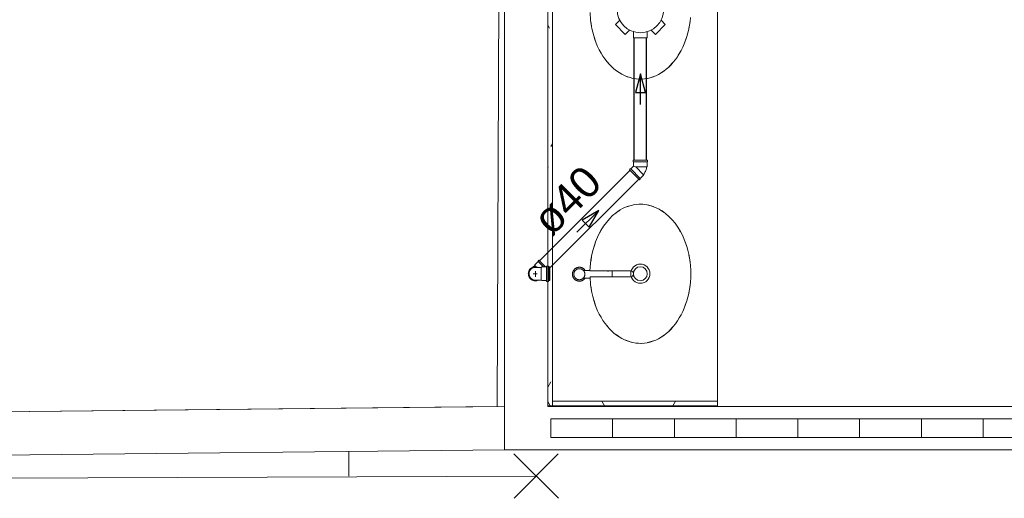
# Model space of a CAD drawing. Header units: millimetres. Extents: x 567 to 934, y -1 to 364.
# Tile 256 of 256: x 621.6 to 627.98, y 225.52 to 228.62. Entities that reach past the tile are written whole.
import ezdxf

# ---------------------------------------------------------------- set-up
doc = ezdxf.new("R2010")
doc.units = ezdxf.units.MM
doc.header["$MEASUREMENT"] = 0
doc.linetypes.add('NULL', pattern=[0])
doc.layers.add('ARQ FINA', color=8, linetype='Continuous')
for name, color, linetype, lineweight in [('Simbolos', 14, 'Continuous', 20), ('Simbolos_int', 14, 'Continuous', 15), ('TQ-Condutos', 14, 'Continuous', 25), ('TQ-Sentido conduto', 14, 'Continuous', 30), ('TQ-Textos conduto', 7, 'Continuous', 9)]:
    doc.layers.add(name, color=color, linetype=linetype, lineweight=lineweight)
doc.styles.add('Arial', font='arial.ttf')

msp = doc.modelspace()

# ---------------------------------------------------------------- linework, layer by layer
at = {"layer": 'ARQ FINA', "lineweight": 5}
for p, q in [((624.7401, 236.885), (624.6914, 226.1103)), ((624.7394, 225.8308), (624.7394, 236.885)), ((625.0194, 226.1108), (625.0194, 231.2548)), ((625.0494, 226.1153), (625.0494, 231.2548)), ((626.1194, 231.2548), (626.1194, 226.1453)), ((625.2936, 226.993), (625.2472, 226.993)), ((625.2932, 226.99), (625.5573, 226.99)), ((625.4139, 226.988), (625.4073, 226.988)), ((625.4377, 226.968), (625.4377, 226.9898)), ((625.2478, 226.943), (625.2942, 226.943)), ((625.5554, 226.9508), (625.2933, 226.9508)), ((625.4377, 226.9507), (625.4377, 226.968)), ((625.0494, 226.1453), (625.0494, 226.1153)), ((626.1194, 226.1453), (625.0494, 226.1453)), ((626.1194, 226.1153), (626.1194, 226.1453)), ((624.7394, 226.1108), (605.3314, 225.9072)), ((624.6914, 226.1103), (612.11, 225.9783)), ((625.0194, 226.1153), (625.0494, 226.1153)), ((630.2594, 226.1108), (625.0194, 226.1108)), ((625.0494, 226.1153), (626.1194, 226.1153)), ((625.3439, 226.1153), (625.3439, 226.1108)), ((625.3439, 226.1108), (625.3439, 226.1153)), ((625.3439, 226.1153), (625.3439, 226.1108)), ((625.0394, 226.0308), (625.4394, 226.0308)), ((625.0394, 226.0308), (625.0394, 225.9108)), ((625.4394, 225.9108), (625.4394, 226.0308)), ((625.4394, 226.0308), (625.8394, 226.0308)), ((625.4394, 226.0308), (625.4394, 225.9108)), ((625.8394, 225.9108), (625.8394, 226.0308)), ((625.8394, 226.0308), (626.2394, 226.0308)), ((625.8394, 226.0308), (625.8394, 225.9108)), ((626.2394, 225.9108), (626.2394, 226.0308)), ((626.2394, 226.0308), (626.6394, 226.0308)), ((626.2394, 226.0308), (626.2394, 225.9108)), ((626.6394, 225.9108), (626.6394, 226.0308)), ((626.6394, 226.0308), (627.0394, 226.0308)), ((626.6394, 226.0308), (626.6394, 225.9108)), ((627.0394, 225.9108), (627.0394, 226.0308)), ((627.0394, 226.0308), (627.4394, 226.0308)), ((627.0394, 226.0308), (627.0394, 225.9108)), ((627.4394, 225.9108), (627.4394, 226.0308)), ((627.4394, 226.0308), (627.8394, 226.0308)), ((627.4394, 226.0308), (627.4394, 225.9108)), ((627.8394, 225.9108), (627.8394, 226.0308)), ((627.8394, 226.0308), (628.2394, 226.0308)), ((627.8394, 226.0308), (627.8394, 225.9108)), ((625.4394, 225.9108), (625.0394, 225.9108)), ((625.8394, 225.9108), (625.4394, 225.9108)), ((626.2394, 225.9108), (625.8394, 225.9108)), ((626.6394, 225.9108), (626.2394, 225.9108)), ((627.0394, 225.9108), (626.6394, 225.9108)), ((627.4394, 225.9108), (627.0394, 225.9108)), ((627.8394, 225.9108), (627.4394, 225.9108)), ((628.2394, 225.9108), (627.8394, 225.9108)), ((605.6114, 225.6301), (624.7394, 225.8308)), ((624.7394, 225.8308), (630.5394, 225.8308)), ((623.7315, 225.8202), (623.7315, 225.6602)), ((624.8002, 225.8033), (625.0886, 225.5171)), ((625.0875, 225.8044), (624.8013, 225.5159)), ((605.8202, 225.5864), (624.9444, 225.6602))]:
    msp.add_line(p, q, dxfattribs=at)
at = {"layer": 'ARQ FINA', "linetype": 'Continuous', "lineweight": 5}
for p, q in [((625.0311, 228.5619), (625.0194, 228.5822)), ((625.0494, 227.812), (625.0396, 227.7949)), ((625.0232, 227.6613), (625.0194, 227.6678)), ((625.0388, 226.2696), (625.0194, 226.236)), ((625.3878, 226.1153), (625.3705, 226.1453)), ((625.8469, 226.1453), (625.8296, 226.1153)), ((625.0358, 226.1153), (625.0194, 226.1438))]:
    msp.add_line(p, q, dxfattribs=at)
at = {"layer": 'ARQ FINA', "lineweight": 5}
for points in [[(625.2933, 228.6628), (625.2971, 228.611), (625.3006, 228.5857), (625.3051, 228.5608), (625.3107, 228.5362), (625.3173, 228.5119), (625.3249, 228.4882), (625.3334, 228.4653), (625.3429, 228.443), (625.3534, 228.4215), (625.3647, 228.4008), (625.3768, 228.3811), (625.3896, 228.3625), (625.4034, 228.3447), (625.4178, 228.3281), (625.4328, 228.3128), (625.4484, 228.2987), (625.4647, 228.2857), (625.4815, 228.2741), (625.4986, 228.2638), (625.5162, 228.255), (625.5342, 228.2475), (625.5524, 228.2415), (625.5708, 228.2369), (625.5893, 228.2338), (625.6081, 228.2321), (625.6269, 228.232), (625.6455, 228.2333), (625.6641, 228.2361), (625.6826, 228.2404), (625.7009, 228.2461), (625.7189, 228.2533), (625.7365, 228.2618), (625.7538, 228.2718), (625.7707, 228.2832), (625.787, 228.2958), (625.8027, 228.3096), (625.818, 228.3248), (625.8325, 228.3412), (625.8463, 228.3586), (625.8594, 228.377), (625.8717, 228.3966), (625.8832, 228.4171), (625.8938, 228.4384), (625.9034, 228.4604), (625.9122, 228.4834), (625.9201, 228.507), (625.9268, 228.531), (625.9326, 228.5555), (625.9374, 228.5806), (625.9411, 228.606), (625.9438, 228.6315)], [(625.3031, 228.5731), (625.2998, 228.5929), (625.2974, 228.6111)], [(625.9403, 228.6018), (625.939, 228.5929), (625.9331, 228.5597)], [(625.3293, 228.4774), (625.3193, 228.5068), (625.3186, 228.5092)], [(625.9181, 228.5022), (625.9049, 228.4655)], [(625.3704, 228.3923), (625.3559, 228.4178)], [(625.8796, 228.4116), (625.862, 228.3821)], [(625.4246, 228.3218), (625.405, 228.3437)], [(625.8296, 228.3386), (625.8059, 228.3134)], [(625.4892, 228.2697), (625.4617, 228.2886)], [(625.5602, 228.2394), (625.5244, 228.2516)], [(625.7698, 228.2831), (625.7402, 228.2642), (625.7392, 228.2636)], [(625.6194, 228.2318), (625.5933, 228.2333)], [(625.633, 228.2322), (625.6194, 228.2318)], [(625.7037, 228.2473), (625.6664, 228.2366)], [(625.2933, 226.9508), (625.2971, 226.899), (625.3006, 226.8737), (625.3051, 226.8488), (625.3107, 226.8242), (625.3173, 226.7999), (625.3249, 226.7762), (625.3334, 226.7533), (625.3429, 226.731), (625.3534, 226.7095), (625.3647, 226.6888), (625.3768, 226.6691), (625.3896, 226.6505), (625.4034, 226.6327), (625.4178, 226.6161), (625.4328, 226.6008), (625.4484, 226.5867), (625.4647, 226.5737), (625.4815, 226.5621), (625.4986, 226.5518), (625.5162, 226.543), (625.5342, 226.5355), (625.5524, 226.5295), (625.5708, 226.5249), (625.5893, 226.5218), (625.6081, 226.5201), (625.6269, 226.52), (625.6455, 226.5213), (625.6641, 226.5241), (625.6826, 226.5284), (625.7009, 226.5341), (625.7189, 226.5413), (625.7365, 226.5498), (625.7538, 226.5598), (625.7707, 226.5712), (625.787, 226.5838), (625.8027, 226.5976), (625.818, 226.6128), (625.8325, 226.6292), (625.8463, 226.6466), (625.8594, 226.665), (625.8717, 226.6846), (625.8832, 226.7051), (625.8938, 226.7264), (625.9034, 226.7484), (625.9122, 226.7714), (625.9201, 226.795), (625.9268, 226.819), (625.9326, 226.8435), (625.9374, 226.8686), (625.9411, 226.894), (625.9438, 226.9195), (625.9454, 226.9452), (625.9459, 226.9712), (625.9453, 226.9971), (625.9437, 227.0228), (625.941, 227.0483), (625.9373, 227.0737), (625.9325, 227.0988), (625.9267, 227.1233), (625.9198, 227.1473), (625.912, 227.1709), (625.9032, 227.1938), (625.8935, 227.2158), (625.8787, 227.2448), (625.8621, 227.2723), (625.8442, 227.2977), (625.8249, 227.3211), (625.8042, 227.3425), (625.7825, 227.3614), (625.7597, 227.3779), (625.7359, 227.392), (625.7116, 227.4033), (625.6866, 227.412), (625.6612, 227.418), (625.6356, 227.4211), (625.6099, 227.4214), (625.5841, 227.419), (625.5588, 227.4138), (625.5336, 227.4058), (625.509, 227.3951), (625.4852, 227.3818), (625.4621, 227.3659), (625.44, 227.3475), (625.4192, 227.3269), (625.3994, 227.3039), (625.3811, 227.2789), (625.3643, 227.2521), (625.349, 227.2234), (625.3354, 227.1932), (625.3293, 227.1776), (625.3237, 227.1617), (625.3137, 227.1288), (625.3056, 227.095), (625.2995, 227.0608), (625.2932, 226.99)], [(625.5929, 227.4202), (625.6194, 227.4217)], [(625.6194, 227.4217), (625.6327, 227.4213)], [(625.4616, 227.3648), (625.4889, 227.3836)], [(625.5241, 227.4018), (625.5599, 227.414)], [(625.6661, 227.417), (625.7034, 227.4063)], [(625.7389, 227.39), (625.7402, 227.3893), (625.7696, 227.3706)], [(625.4051, 227.3099), (625.4244, 227.3315)], [(625.8057, 227.3403), (625.8294, 227.3151)], [(625.356, 227.2359), (625.3702, 227.2609)], [(625.8619, 227.2717), (625.88, 227.2411)], [(625.3186, 227.1444), (625.3193, 227.1467), (625.3292, 227.1757)], [(625.9048, 227.1883), (625.918, 227.1516)], [(625.2974, 227.0425), (625.2998, 227.0606), (625.303, 227.0801)], [(625.9331, 227.0942), (625.939, 227.0606), (625.9402, 227.052)], [(625.2244, 227.013), (625.2226, 227.013), (625.2208, 227.0128), (625.219, 227.0127), (625.2172, 227.0124), (625.2155, 227.0121), (625.2137, 227.0117), (625.212, 227.0112), (625.2103, 227.0107), (625.2086, 227.0101), (625.2069, 227.0094), (625.2053, 227.0087), (625.2036, 227.0079), (625.2021, 227.007), (625.2005, 227.0061), (625.199, 227.0051), (625.1975, 227.0041), (625.1961, 227.003), (625.1947, 227.0018), (625.1934, 227.0006), (625.1921, 226.9993), (625.1909, 226.998), (625.1897, 226.9967), (625.1886, 226.9953), (625.1876, 226.9938), (625.1866, 226.9923), (625.1856, 226.9908), (625.1847, 226.9892), (625.1839, 226.9876), (625.1832, 226.986), (625.1825, 226.9843), (625.1819, 226.9826), (625.1813, 226.9809), (625.1808, 226.9792), (625.1804, 226.9774), (625.1801, 226.9756), (625.1798, 226.9739), (625.1796, 226.9721), (625.1795, 226.9703), (625.1794, 226.9685), (625.1794, 226.9667), (625.1795, 226.9649), (625.1797, 226.9631), (625.1799, 226.9613), (625.1802, 226.9595), (625.1806, 226.9578), (625.181, 226.956), (625.1816, 226.9543), (625.1821, 226.9526), (625.1828, 226.9509), (625.1835, 226.9493), (625.1843, 226.9476), (625.1851, 226.9461), (625.186, 226.9445), (625.187, 226.943), (625.188, 226.9415), (625.1891, 226.9401), (625.1903, 226.9387), (625.1915, 226.9373), (625.1927, 226.9361), (625.194, 226.9348), (625.1954, 226.9336), (625.1968, 226.9325), (625.1982, 226.9314), (625.1997, 226.9304), (625.2012, 226.9294), (625.2028, 226.9285), (625.2044, 226.9277), (625.206, 226.9269), (625.2077, 226.9262), (625.2093, 226.9256), (625.2111, 226.925), (625.2128, 226.9245), (625.2145, 226.9241), (625.2163, 226.9237), (625.2181, 226.9234), (625.2199, 226.9232), (625.2216, 226.9231), (625.2234, 226.923), (625.2244, 226.923)], [(625.2244, 227.0038), (625.223, 227.0038), (625.2216, 227.0037), (625.2201, 227.0036), (625.2187, 227.0034), (625.2173, 227.0031), (625.2159, 227.0028), (625.2145, 227.0024), (625.2131, 227.002), (625.2118, 227.0015), (625.2105, 227.001), (625.2092, 227.0004), (625.2079, 226.9998), (625.2066, 226.9991), (625.2054, 226.9983), (625.2042, 226.9976), (625.203, 226.9967), (625.2019, 226.9958), (625.2008, 226.9949), (625.1997, 226.994), (625.1987, 226.9929), (625.1977, 226.9919), (625.1968, 226.9908), (625.1959, 226.9897), (625.1951, 226.9885), (625.1943, 226.9873), (625.1935, 226.9861), (625.1928, 226.9849), (625.1922, 226.9836), (625.1916, 226.9823), (625.191, 226.981), (625.1905, 226.9796), (625.1901, 226.9783), (625.1897, 226.9769), (625.1894, 226.9755), (625.1891, 226.9741), (625.1889, 226.9727), (625.1887, 226.9712), (625.1886, 226.9698), (625.1886, 226.9684), (625.1886, 226.9669), (625.1887, 226.9655), (625.1888, 226.9641), (625.189, 226.9627), (625.1892, 226.9613), (625.1895, 226.9599), (625.1899, 226.9585), (625.1903, 226.9571), (625.1908, 226.9557), (625.1913, 226.9544), (625.1918, 226.9531), (625.1925, 226.9518), (625.1931, 226.9505), (625.1939, 226.9493), (625.1946, 226.9481), (625.1955, 226.9469), (625.1963, 226.9458), (625.1972, 226.9447), (625.1982, 226.9436), (625.1992, 226.9426), (625.2002, 226.9416), (625.2013, 226.9406), (625.2024, 226.9397), (625.2036, 226.9389), (625.2047, 226.9381), (625.206, 226.9373), (625.2072, 226.9366), (625.2085, 226.9359), (625.2098, 226.9353), (625.2111, 226.9347), (625.2124, 226.9342), (625.2138, 226.9338), (625.2152, 226.9334), (625.2165, 226.933), (625.2179, 226.9328), (625.2194, 226.9325), (625.2208, 226.9324), (625.2222, 226.9322), (625.2236, 226.9322), (625.2244, 226.9322)], [(625.2618, 226.993), (625.2608, 226.9945), (625.2597, 226.9959), (625.2586, 226.9973), (625.2574, 226.9986), (625.2561, 226.9999), (625.2548, 227.0012), (625.2535, 227.0024), (625.2521, 227.0035), (625.2506, 227.0046), (625.2491, 227.0056), (625.2476, 227.0066), (625.2461, 227.0074), (625.2445, 227.0083), (625.2428, 227.0091), (625.2412, 227.0098), (625.2395, 227.0104), (625.2378, 227.011), (625.2361, 227.0115), (625.2343, 227.0119), (625.2325, 227.0123), (625.2308, 227.0125), (625.229, 227.0128), (625.2272, 227.0129), (625.2254, 227.013), (625.2244, 227.013)], [(625.2244, 226.9322), (625.2259, 226.9322), (625.2273, 226.9323), (625.2287, 226.9324), (625.2301, 226.9326), (625.2315, 226.9329), (625.2329, 226.9332), (625.2343, 226.9336), (625.2357, 226.934), (625.237, 226.9345), (625.2384, 226.935), (625.2397, 226.9356), (625.241, 226.9362), (625.2422, 226.9369), (625.2434, 226.9376), (625.2446, 226.9384), (625.2458, 226.9393), (625.2469, 226.9401), (625.248, 226.9411), (625.2491, 226.942), (625.2501, 226.943), (625.2511, 226.9441), (625.252, 226.9452), (625.2529, 226.9463), (625.2538, 226.9474), (625.2546, 226.9486), (625.2553, 226.9499), (625.256, 226.9511), (625.2567, 226.9524), (625.2573, 226.9537), (625.2578, 226.955), (625.2583, 226.9564), (625.2587, 226.9577), (625.2591, 226.9591), (625.2594, 226.9605), (625.2597, 226.9619), (625.2599, 226.9633), (625.2601, 226.9647), (625.2602, 226.9662), (625.2602, 226.9676), (625.2602, 226.969), (625.2602, 226.9705), (625.26, 226.9719), (625.2598, 226.9733), (625.2596, 226.9747), (625.2593, 226.9761), (625.2589, 226.9775), (625.2585, 226.9789), (625.2581, 226.9802), (625.2576, 226.9816), (625.257, 226.9829), (625.2564, 226.9842), (625.2557, 226.9855), (625.255, 226.9867), (625.2542, 226.9879), (625.2534, 226.9891), (625.2525, 226.9902), (625.2516, 226.9913), (625.2506, 226.9924), (625.2497, 226.9934), (625.2486, 226.9944), (625.2475, 226.9954), (625.2464, 226.9963), (625.2453, 226.9971), (625.2441, 226.9979), (625.2429, 226.9987), (625.2416, 226.9994), (625.2404, 227.0001), (625.2391, 227.0007), (625.2378, 227.0012), (625.2364, 227.0017), (625.2351, 227.0022), (625.2337, 227.0026), (625.2323, 227.0029), (625.2309, 227.0032), (625.2295, 227.0035), (625.2281, 227.0036), (625.2266, 227.0037), (625.2252, 227.0038), (625.2244, 227.0038)], [(625.9452, 226.9931), (625.9456, 226.9708), (625.9452, 226.9487)], [(625.2244, 226.923), (625.2262, 226.923), (625.228, 226.9231), (625.2298, 226.9233), (625.2316, 226.9236), (625.2334, 226.9239), (625.2351, 226.9243), (625.2369, 226.9247), (625.2386, 226.9253), (625.2403, 226.9259), (625.2419, 226.9265), (625.2436, 226.9273), (625.2452, 226.9281), (625.2468, 226.9289), (625.2483, 226.9299), (625.2498, 226.9309), (625.2513, 226.9319), (625.2527, 226.933), (625.2541, 226.9342), (625.2554, 226.9354), (625.2567, 226.9366), (625.2579, 226.938), (625.2591, 226.9393), (625.2602, 226.9407), (625.2613, 226.9422), (625.2623, 226.9437)], [(625.3031, 226.8611), (625.2998, 226.8809), (625.2974, 226.8991)], [(625.9403, 226.8898), (625.939, 226.8809), (625.9331, 226.8477)], [(625.3293, 226.7654), (625.3193, 226.7948), (625.3186, 226.7972)], [(625.9181, 226.7902), (625.9049, 226.7535)], [(625.3704, 226.6803), (625.3559, 226.7058)], [(625.8796, 226.6996), (625.862, 226.6701)], [(625.4246, 226.6098), (625.405, 226.6317)], [(625.8296, 226.6266), (625.8059, 226.6014)], [(625.4892, 226.5577), (625.4617, 226.5766)], [(625.5602, 226.5274), (625.5244, 226.5396)], [(625.7037, 226.5353), (625.6664, 226.5246)], [(625.7698, 226.5711), (625.7402, 226.5522), (625.7392, 226.5516)], [(625.6194, 226.5198), (625.5933, 226.5213)], [(625.633, 226.5202), (625.6194, 226.5198)]]:
    msp.add_lwpolyline(points, dxfattribs=at)
for radius in [0.0621, 0.045]:
    msp.add_circle((625.6194, 226.9711), radius, dxfattribs=at)
for centre, radius, start, end in [((625.2244, 226.968), 0.045, 155.36314, 168.65844), ((625.2244, 226.968), 0.0358, 126.99394, 148.35232), ((625.2244, 226.968), 0.045, 121.49901, 131.15367), ((625.2244, 226.968), 0.045, 90, 97.22698), ((625.2244, 226.968), 0.0358, 90, 95.01839), ((625.2244, 226.968), 0.045, 84.09781, 90), ((625.2244, 226.968), 0.0358, 82.84529, 90), ((625.2244, 226.968), 0.045, 47.44363, 60.70055), ((625.2244, 226.968), 0.0358, 38.95432, 52.13323), ((625.5554, 226.9704), 0.0196, 270, 84.58255), ((625.2244, 226.968), 0.045, 191.2838, 201.32142), ((625.2244, 226.968), 0.045, 227.44363, 240.70055), ((625.2244, 226.968), 0.0358, 218.95432, 232.13323), ((625.2244, 226.968), 0.045, 264.09781, 270), ((625.2244, 226.968), 0.0358, 262.84529, 270), ((625.2244, 226.968), 0.0358, 270, 275.01839), ((625.2244, 226.968), 0.045, 270, 277.22698), ((625.2244, 226.968), 0.0358, 306.99394, 325.53408), ((625.2244, 226.968), 0.045, 301.49901, 308.91957)]:
    msp.add_arc(centre, radius, start, end, dxfattribs=at)
at = {"layer": 'Simbolos'}
for p, q in [((625.4582, 228.5855), (625.4857, 228.613)), ((625.5218, 228.5219), (625.4582, 228.5855)), ((625.7806, 228.5855), (625.717, 228.5219)), ((625.7806, 228.5855), (625.7532, 228.613)), ((625.5218, 228.5219), (625.5493, 228.5494)), ((625.5744, 228.5001), (625.5744, 228.539)), ((625.6644, 228.5001), (625.6644, 228.539)), ((625.717, 228.5219), (625.6895, 228.5494)), ((625.6644, 228.5001), (625.5744, 228.5001)), ((625.5738, 227.7058), (625.665, 227.7058)), ((625.5738, 227.7058), (625.5738, 227.6978)), ((625.5738, 227.6978), (625.5758, 227.6957)), ((625.5758, 227.6957), (625.5758, 227.6688)), ((625.665, 227.6978), (625.663, 227.6957)), ((625.663, 227.6957), (625.663, 227.6658)), ((625.665, 227.7058), (625.665, 227.6978)), ((625.5483, 227.6441), (625.5539, 227.6498)), ((625.5483, 227.6441), (625.6128, 227.5796)), ((625.5539, 227.6498), (625.5568, 227.6498)), ((625.5568, 227.6498), (625.5758, 227.6688)), ((625.6396, 227.6093), (625.6396, 227.6127)), ((625.663, 227.6658), (625.6606, 227.6634)), ((625.6128, 227.5796), (625.6184, 227.5853)), ((625.6184, 227.5881), (625.6396, 227.6093)), ((625.6184, 227.5853), (625.6184, 227.5881)), ((624.9567, 227.0497), (624.9355, 227.0285)), ((624.9623, 227.0582), (624.9567, 227.0525)), ((624.9567, 227.0525), (624.9567, 227.0497)), ((624.9623, 227.0582), (625.0056, 227.0149)), ((624.9241, 227.0137), (624.9355, 227.025)), ((624.9355, 227.0285), (624.9355, 227.025)), ((624.9394, 227.012), (624.959, 227.012)), ((624.959, 227.012), (624.9775, 227.012)), ((624.9804, 227.0149), (624.9775, 227.012)), ((625.0088, 227.0149), (624.9804, 227.0149)), ((625.011, 227.019), (625.0108, 227.0167)), ((625.0225, 227.0209), (625.013, 227.0209)), ((625.0245, 227.0194), (625.0253, 227.0163)), ((625.0334, 227.0149), (625.0272, 227.0149)), ((625.0334, 227.0149), (625.0334, 226.9267)), ((624.9394, 226.9296), (624.959, 226.9296)), ((624.959, 226.9296), (624.9775, 226.9296)), ((624.9804, 226.9267), (624.9775, 226.9296)), ((625.0088, 226.9267), (624.9804, 226.9267)), ((625.011, 226.9225), (625.0108, 226.9248)), ((625.0225, 226.9207), (625.013, 226.9207)), ((625.0245, 226.9221), (625.0253, 226.9252)), ((625.0334, 226.9267), (625.0272, 226.9267))]:
    msp.add_line(p, q, dxfattribs=at)
for points in [[(625.6396, 227.6127), (625.6431, 227.6178), (625.6463, 227.623), (625.6493, 227.6284), (625.6519, 227.634), (625.6543, 227.6397), (625.6563, 227.6454), (625.6581, 227.6513), (625.6595, 227.6573), (625.6606, 227.6634)], [(624.9394, 227.0119), (624.9323, 227.0113), (624.9253, 227.0095), (624.9188, 227.0064), (624.913, 227.0023), (624.9079, 226.9972), (624.9038, 226.9913), (624.9007, 226.9848), (624.8989, 226.9779), (624.8983, 226.9708), (624.8989, 226.9636), (624.9007, 226.9567), (624.9038, 226.9502), (624.9079, 226.9443), (624.913, 226.9392), (624.9188, 226.9351), (624.9253, 226.9321), (624.9323, 226.9302), (624.9394, 226.9296)], [(625.0088, 227.0149), (625.0091, 227.0149), (625.0095, 227.015), (625.0098, 227.0151), (625.01, 227.0153), (625.0103, 227.0155), (625.0105, 227.0158), (625.0106, 227.0161), (625.0107, 227.0164), (625.0108, 227.0167)], [(625.013, 227.0209), (625.0127, 227.0208), (625.0123, 227.0208), (625.012, 227.0206), (625.0118, 227.0204), (625.0115, 227.0202), (625.0113, 227.02), (625.0111, 227.0197), (625.011, 227.0194), (625.011, 227.019)], [(625.0245, 227.0194), (625.0244, 227.0197), (625.0242, 227.0199), (625.0241, 227.0201), (625.0239, 227.0204), (625.0236, 227.0205), (625.0234, 227.0207), (625.0231, 227.0208), (625.0228, 227.0208), (625.0225, 227.0209)], [(625.0253, 227.0163), (625.0254, 227.0161), (625.0255, 227.0158), (625.0257, 227.0156), (625.0259, 227.0154), (625.0261, 227.0152), (625.0264, 227.0151), (625.0266, 227.0149), (625.0269, 227.0149), (625.0272, 227.0149)], [(625.0108, 226.9248), (625.0107, 226.9252), (625.0106, 226.9255), (625.0105, 226.9258), (625.0103, 226.926), (625.01, 226.9262), (625.0098, 226.9264), (625.0095, 226.9266), (625.0091, 226.9266), (625.0088, 226.9267)], [(625.011, 226.9225), (625.011, 226.9222), (625.0111, 226.9219), (625.0113, 226.9216), (625.0115, 226.9213), (625.0118, 226.9211), (625.012, 226.9209), (625.0123, 226.9208), (625.0127, 226.9207), (625.013, 226.9207)], [(625.0225, 226.9207), (625.0228, 226.9207), (625.0231, 226.9207), (625.0234, 226.9209), (625.0236, 226.921), (625.0239, 226.9212), (625.0241, 226.9214), (625.0242, 226.9216), (625.0244, 226.9219), (625.0245, 226.9221)], [(625.0272, 226.9267), (625.0269, 226.9266), (625.0266, 226.9266), (625.0264, 226.9265), (625.0261, 226.9263), (625.0259, 226.9262), (625.0257, 226.9259), (625.0255, 226.9257), (625.0254, 226.9255), (625.0253, 226.9252)]]:
    msp.add_lwpolyline(points, dxfattribs=at)
msp.add_circle((625.6194, 228.6831), 0.151, dxfattribs=at)
at = {"layer": 'Simbolos_int'}
for p, q in [((625.5758, 227.6957), (625.663, 227.6957)), ((625.6184, 227.5881), (625.5568, 227.6498)), ((625.5832, 227.6658), (625.5758, 227.6688)), ((625.589, 227.6634), (625.5832, 227.6658)), ((625.589, 227.6634), (625.6396, 227.6127)), ((625.6606, 227.6634), (625.589, 227.6634)), ((624.9567, 227.0497), (624.9915, 227.0149)), ((624.9355, 227.025), (624.9444, 227.0161)), ((624.9394, 226.9514), (624.9394, 226.9868)), ((624.9775, 226.9296), (624.9775, 227.012)), ((625.0106, 226.9267), (625.0106, 227.0149)), ((625.0257, 226.9267), (625.0257, 227.0149)), ((624.9255, 226.9708), (624.9501, 226.9708))]:
    msp.add_line(p, q, dxfattribs=at)
for points in [[(624.9241, 227.0137), (624.9191, 227.0116), (624.9143, 227.0088), (624.91, 227.0056), (624.906, 227.0018), (624.9025, 226.9976), (624.8996, 226.9929), (624.8972, 226.988), (624.8954, 226.9828), (624.8943, 226.9775), (624.8938, 226.972), (624.894, 226.9665), (624.8949, 226.9611), (624.8963, 226.9559), (624.8984, 226.9508), (624.9011, 226.946), (624.9043, 226.9416), (624.9081, 226.9376), (624.9123, 226.9341), (624.9169, 226.9311), (624.9218, 226.9287), (624.9269, 226.9269), (624.9323, 226.9257), (624.9377, 226.9252), (624.9432, 226.9253), (624.9486, 226.9261), (624.9539, 226.9275), (624.959, 226.9296)], [(624.959, 227.012), (624.9526, 227.0144), (624.946, 227.0159), (624.9392, 227.0164), (624.9324, 227.0158), (624.9258, 227.0143), (624.9195, 227.0118), (624.9136, 227.0084), (624.9083, 227.0041), (624.9037, 226.9991), (624.8999, 226.9935), (624.897, 226.9874), (624.895, 226.9809), (624.894, 226.9742), (624.894, 226.9674), (624.895, 226.9606), (624.897, 226.9541), (624.8999, 226.948), (624.9037, 226.9424), (624.9083, 226.9374), (624.9136, 226.9332), (624.9195, 226.9297), (624.9258, 226.9272), (624.9324, 226.9257), (624.9392, 226.9252), (624.946, 226.9256), (624.9526, 226.9271), (624.959, 226.9296)]]:
    msp.add_lwpolyline(points, dxfattribs=at)
at = {"layer": 'TQ-Condutos'}
for p, q in [((625.5794, 227.7058), (625.5794, 228.5001)), ((625.6594, 227.7058), (625.6594, 228.5001)), ((624.9663, 227.0542), (625.5522, 227.6402)), ((625.0334, 227.0082), (625.6088, 227.5836))]:
    msp.add_line(p, q, dxfattribs=at)
at = {"layer": 'TQ-Sentido conduto'}
for p, q in [((625.6194, 228.2669), (625.5871, 228.1462)), ((625.6518, 228.1462), (625.6194, 228.2669)), ((625.5871, 228.1462), (625.6518, 228.1462)), ((625.3501, 227.3815), (625.2419, 227.319)), ((625.2876, 227.2732), (625.3501, 227.3815)), ((625.2419, 227.319), (625.2876, 227.2732))]:
    msp.add_line(p, q, dxfattribs=at)
for points in [[(625.6194, 228.0669), (625.6194, 228.2669)], [(625.2087, 227.2401), (625.3501, 227.3815)]]:
    msp.add_lwpolyline(points, dxfattribs=at)

# ---------------------------------------------------------------- texts
at = {"layer": 'TQ-Textos conduto', "linetype": 'NULL', "insert": (625.217, 227.3732), "char_height": 0.2, "width": 0.962805, "attachment_point": 8, "rotation": 45.00011, "line_spacing_factor": 0.6, "style": 'Arial'}
msp.add_mtext('ø40', dxfattribs=at)

doc.saveas('drawing.dxf')
